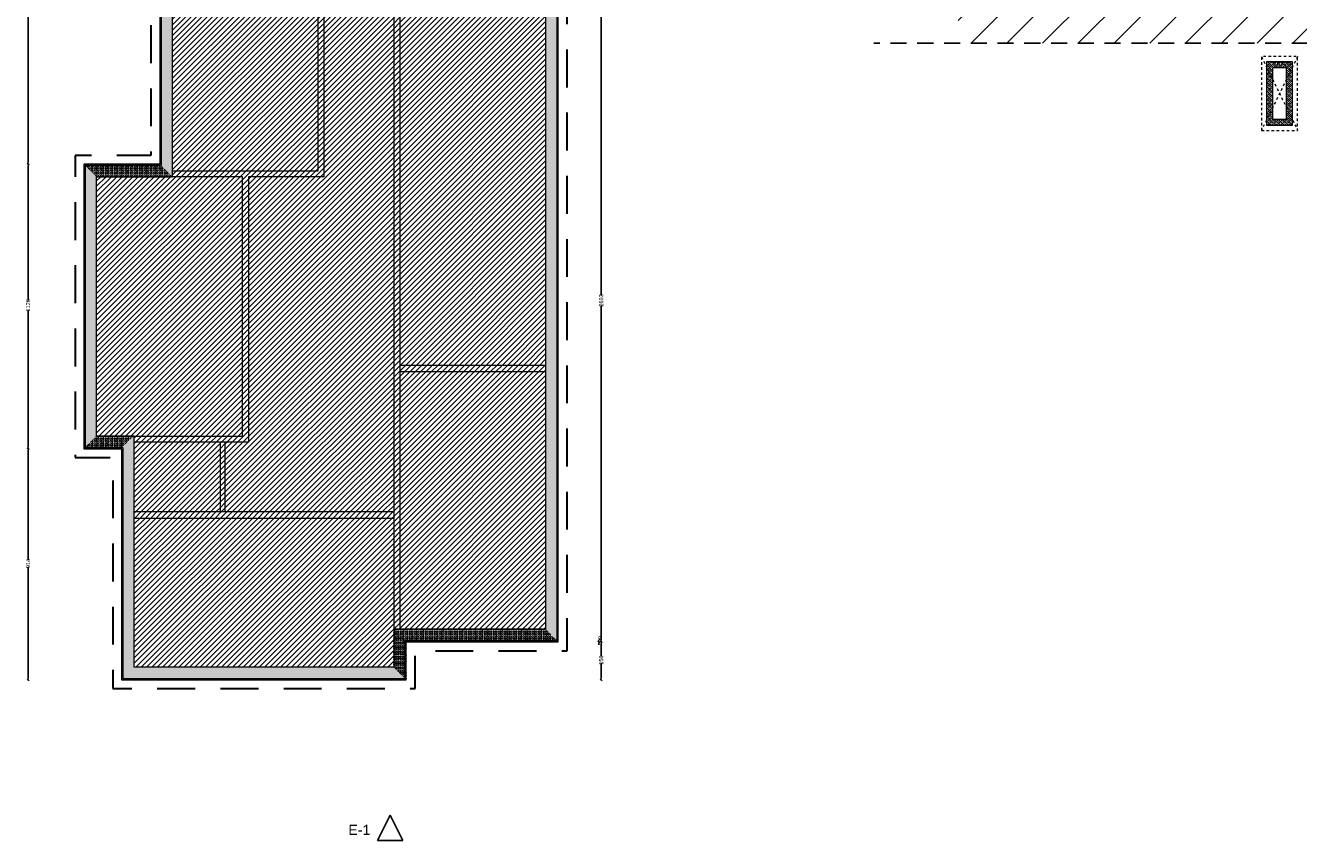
# Model space of a CAD drawing. Header units: millimetres. Extents: x -44596 to 32114, y 34976 to 82978.
# Tile 21 of 63: x 22694 to 27729, y 52291 to 55517. Entities that reach past the tile are written whole.
import ezdxf

# ---------------------------------------------------------------- set-up
doc = ezdxf.new("R2010")
doc.units = ezdxf.units.MM
doc.header["$MEASUREMENT"] = 0
for name, pattern in [('Dashed-002', [20, 10, -10]), ('Long Dashed', [105.83333, 63.499999, -42.333331]), ('Przerywana długa', [250, 150, -100]), ('Wipeout_Contour', [100, 0, -100])]:
    doc.linetypes.add(name, pattern=pattern)
for name, color, linetype in [('410-Fundamenty', 7, 'Continuous'), ('499-Wymiary i opisy', 7, 'Continuous'), ('850-Znaczniki robocze', 7, 'Continuous'), ('__PROJEKTOWANE', 7, 'Continuous'), ('__PROJEKTOWANE_WYPOSAŻENIE', 7, 'Continuous'), ('MF_OPISY', 7, 'Continuous'), ('MF_SCIANY_KONSTR', 7, 'Continuous')]:
    doc.layers.add(name, color=color, linetype=linetype)
doc.styles.add('GENERATED_STYLE_2', font='txt')
doc.styles.add('GENERATED_STYLE_4', font='txt')
doc.dimstyles.new('GENERATED_STYLE__2', dxfattribs={"dimtxt": 16, "dimasz": 6.08, "dimexe": 0.18, "dimexo": 0.0625, "dimgap": 0.09, "dimtad": 1, "dimdec": 0, "dimzin": 0, "dimdsep": 46, "dimtxsty": 'GENERATED_STYLE_4', "dimblk": 'ARROWHEAD_2', "dimblk1": 'ARROWHEAD_2', "dimblk2": 'ARROWHEAD_2', "dimcen": 0.09, "dimse1": 1, "dimse2": 1, "dimclrd": 7, "dimclre": 7, "dimclrt": 7, "dimadec": 0, "dimazin": 0, "dimtfac": 1, "dimtdec": 4, "dimtmove": 0, "dimatfit": 3, "dimfxl": 1, "dimtolj": 1, "dimtzin": 0, "dimarcsym": 0})
pattern_1 = [(45, (5608535.791, 4486378.817), (-10.606601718, 10.606601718), [])]
pattern_2 = [(90, (5608535.7913, 4486378.8167), (-3.4641016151, 0), [2, -4]), (90, (5608534.0592, 4486381.8167), (-3.4641016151, 0), [2, -4]), (150, (5608535.7913, 4486380.8167), (1.7320508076, 3), [2, -4]), (150, (5608532.3272, 4486380.8167), (1.7320508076, 3), [2, -4]), (210, (5608535.7913, 4486378.8167), (-1.7320508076, 3), [2, -4]), (210, (5608532.3272, 4486378.8167), (-1.7320508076, 3), [2, -4])]
pattern_3 = [(45, (5608535.791, 4486378.817), (-7.071067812, 7.071067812), [7.5, -2.5]), (45, (5608535.791, 4486385.888), (-7.071067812, 7.071067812), [7.5, -2.5])]
pattern_4 = [(315, (5608449.154, 4486281.27), (8.485281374, 8.485281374), []), (315, (5608453.397, 4486285.512), (8.485281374, 8.485281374), [9, -3])]

# ---------------------------------------------------------------- blocks, each defined once
blk = doc.blocks.new('ARROWHEAD_2')
at = {"color": 0, "linetype": 'Continuous', "lineweight": 0}
for p, q in [((0, 0), (-1, 0)), ((-0.38, -0.66), (0.38, 0.66))]:
    blk.add_line(p, q, dxfattribs=at)
blk = doc.blocks.new('*D147')
at = {"layer": '499-Wymiary i opisy', "color": 7, "linetype": 'Continuous', "lineweight": -2}
for p, q in [((24971, 53071.4), (24971, 53019.4)), ((24971, 52933.6), (24971, 52991.5))]:
    blk.add_line(p, q, dxfattribs=at)
at = {"layer": 'Defpoints', "color": 0}
for p in [(24200.2, 53077.5), (24971, 53077.5), (24200.2, 52927.5)]:
    blk.add_point(p, dxfattribs=at)
at = {"layer": '499-Wymiary i opisy', "color": 7, "lineweight": -2, "xscale": 6.080000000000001, "yscale": 6.080000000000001, "zscale": 6.080000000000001}
for p, rotation in [((24971, 53077.5), 90), ((24971, 52927.5), 270)]:
    blk.add_blockref('ARROWHEAD_2', p, dxfattribs=dict(at, rotation=rotation))
at = {"layer": '499-Wymiary i opisy', "color": 7, "lineweight": 13, "insert": (24971, 53005.4), "char_height": 16, "attachment_point": 5, "rotation": 90, "style": 'GENERATED_STYLE_4'}
blk.add_mtext('\\A1;150', dxfattribs=at)
blk = doc.blocks.new('*D148')
at = {"layer": '499-Wymiary i opisy', "color": 7, "linetype": 'Continuous', "lineweight": -2}
for p, q in [((24962.2, 53083.6), (24966.6, 53089.7)), ((24962.2, 53077.5), (24962.2, 53077.5)), ((24962.2, 53071.4), (24962.2, 53065.3))]:
    blk.add_line(p, q, dxfattribs=at)
at = {"layer": 'Defpoints', "color": 0}
for p in [(24200.2, 53077.5), (24801.2, 53077.5), (24962.2, 53077.5)]:
    blk.add_point(p, dxfattribs=at)
at = {"layer": '499-Wymiary i opisy', "color": 7, "lineweight": -2, "xscale": 6.080000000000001, "yscale": 6.080000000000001, "zscale": 6.080000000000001}
for rotation in [270, 90]:
    blk.add_blockref('ARROWHEAD_2', (24962.2, 53077.5), dxfattribs=dict(at, rotation=rotation))
at = {"layer": '499-Wymiary i opisy', "color": 7, "lineweight": 13, "insert": (24966.6, 53094), "char_height": 16, "attachment_point": 5, "rotation": 90, "style": 'GENERATED_STYLE_4'}
blk.add_mtext('\\A1;0', dxfattribs=at)
blk = doc.blocks.new('*D149')
at = {"layer": '499-Wymiary i opisy', "color": 7, "linetype": 'Continuous', "lineweight": -2}
for p, q in [((24971, 55764.4), (24971, 54448.2)), ((24971, 53083.6), (24971, 54408.7))]:
    blk.add_line(p, q, dxfattribs=at)
at = {"layer": 'Defpoints', "color": 0}
for p in [(24801.2, 55770.5), (24971, 55770.5), (24801.2, 53077.5)]:
    blk.add_point(p, dxfattribs=at)
at = {"layer": '499-Wymiary i opisy', "color": 7, "lineweight": -2, "xscale": 6.080000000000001, "yscale": 6.080000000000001, "zscale": 6.080000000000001}
for p, rotation in [((24971, 55770.5), 90), ((24971, 53077.5), 270)]:
    blk.add_blockref('ARROWHEAD_2', p, dxfattribs=dict(at, rotation=rotation))
at = {"layer": '499-Wymiary i opisy', "color": 7, "lineweight": 13, "insert": (24971, 54428.4), "char_height": 16, "attachment_point": 5, "rotation": 90, "style": 'GENERATED_STYLE_4'}
blk.add_mtext('\\A1;2693', dxfattribs=at)
blk = doc.blocks.new('*D153')
at = {"layer": '499-Wymiary i opisy', "color": 7, "linetype": 'Continuous', "lineweight": -2}
for p, q in [((22704.4, 53835.4), (22704.4, 53402)), ((22704.4, 52933.6), (22704.4, 53372.9))]:
    blk.add_line(p, q, dxfattribs=at)
at = {"layer": 'Defpoints', "color": 0}
for p in [(22704.4, 53841.5), (22925.2, 53841.5), (23074.2, 52927.5)]:
    blk.add_point(p, dxfattribs=at)
at = {"layer": '499-Wymiary i opisy', "color": 7, "lineweight": -2, "xscale": 6.080000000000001, "yscale": 6.080000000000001, "zscale": 6.080000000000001}
for p, rotation in [((22704.4, 53841.5), 90), ((22704.4, 52927.5), 270)]:
    blk.add_blockref('ARROWHEAD_2', p, dxfattribs=dict(at, rotation=rotation))
at = {"layer": '499-Wymiary i opisy', "color": 7, "lineweight": 13, "insert": (22704.4, 53387.4), "char_height": 16, "attachment_point": 5, "rotation": 90, "style": 'GENERATED_STYLE_4'}
blk.add_mtext('\\A1;914', dxfattribs=at)
blk = doc.blocks.new('*D154')
at = {"layer": '499-Wymiary i opisy', "color": 7, "linetype": 'Continuous', "lineweight": -2}
for p, q in [((22704.4, 54961.4), (22704.4, 54428)), ((22704.4, 53847.6), (22704.4, 54389.9))]:
    blk.add_line(p, q, dxfattribs=at)
at = {"layer": 'Defpoints', "color": 0}
for p in [(22704.4, 54967.5), (22925.2, 54967.5), (22925.2, 53841.5)]:
    blk.add_point(p, dxfattribs=at)
at = {"layer": '499-Wymiary i opisy', "color": 7, "lineweight": -2, "xscale": 6.080000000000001, "yscale": 6.080000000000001, "zscale": 6.080000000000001}
for p, rotation in [((22704.4, 54967.5), 90), ((22704.4, 53841.5), 270)]:
    blk.add_blockref('ARROWHEAD_2', p, dxfattribs=dict(at, rotation=rotation))
at = {"layer": '499-Wymiary i opisy', "color": 7, "lineweight": 13, "insert": (22704.4, 54408.9), "char_height": 16, "attachment_point": 5, "rotation": 90, "style": 'GENERATED_STYLE_4'}
blk.add_mtext('\\A1;1126', dxfattribs=at)
blk = doc.blocks.new('*D155')
at = {"layer": '499-Wymiary i opisy', "color": 7, "linetype": 'Continuous', "lineweight": -2}
for p, q in [((22704.4, 56251.4), (22704.4, 55636)), ((22704.4, 54973.6), (22704.4, 55597.9))]:
    blk.add_line(p, q, dxfattribs=at)
at = {"layer": 'Defpoints', "color": 0}
for p in [(22704.4, 56257.5), (23225.2, 56257.5), (22925.2, 54967.5)]:
    blk.add_point(p, dxfattribs=at)
at = {"layer": '499-Wymiary i opisy', "color": 7, "lineweight": -2, "xscale": 6.080000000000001, "yscale": 6.080000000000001, "zscale": 6.080000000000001}
for p, rotation in [((22704.4, 56257.5), 90), ((22704.4, 54967.5), 270)]:
    blk.add_blockref('ARROWHEAD_2', p, dxfattribs=dict(at, rotation=rotation))
at = {"layer": '499-Wymiary i opisy', "color": 7, "lineweight": 13, "insert": (22704.4, 55616.9), "char_height": 16, "attachment_point": 5, "rotation": 90, "style": 'GENERATED_STYLE_4'}
blk.add_mtext('\\A1;1290', dxfattribs=at)

msp = doc.modelspace()

# ---------------------------------------------------------------- hatches: boundary and pattern name
at = {"layer": '410-Fundamenty', "linetype": 'Continuous', "lineweight": 0}
h = msp.add_hatch(dxfattribs=at)
h.set_pattern_fill('beton', color=251, style=0, pattern_type=2)
h.set_pattern_definition(pattern_3)
h.paths.add_polyline_path([(23250.2, 56277.5), (23250.2, 54942.5), (23275.2, 54917.5), (23275.2, 56297.5)])
h = msp.add_hatch(dxfattribs=at)
h.set_pattern_fill('Styropian', color=251, style=0, pattern_type=2)
h.set_pattern_definition(pattern_2)
h.paths.add_polyline_path([(23225.2, 56257.5), (23225.2, 54967.5), (23230.2, 54962.5), (23230.2, 56261.5)])
h = msp.add_hatch(dxfattribs=at)
h.set_pattern_fill('beton', color=251, style=0, pattern_type=2)
h.set_pattern_definition(pattern_3)
h.paths.add_polyline_path([(23230.2, 56261.5), (23230.2, 54962.5), (23245.2, 54947.5), (23245.2, 56273.5)])
h = msp.add_hatch(dxfattribs=at)
h.set_pattern_fill('beton', color=251, style=0, pattern_type=2)
h.set_pattern_definition(pattern_3)
h.paths.add_polyline_path([(23245.2, 56273.5), (23245.2, 54947.5), (23250.2, 54942.5), (23250.2, 56277.5)])
h = msp.add_hatch(dxfattribs=at)
h.set_pattern_fill('beton', color=251, style=0, pattern_type=2)
h.set_pattern_definition(pattern_3)
h.paths.add_polyline_path([(24776.2, 53102.5), (24776.2, 55795.5), (24751.2, 55820.5), (24751.2, 53127.5)])
h = msp.add_hatch(dxfattribs=at)
h.set_pattern_fill('beton', color=251, style=0, pattern_type=2)
h.set_pattern_definition(pattern_3)
h.paths.add_polyline_path([(24781.2, 53097.5), (24781.2, 55790.5), (24776.2, 55795.5), (24776.2, 53102.5)])
h = msp.add_hatch(dxfattribs=at)
h.set_pattern_fill('beton', color=251, style=0, pattern_type=2)
h.set_pattern_definition(pattern_3)
h.paths.add_polyline_path([(24796.2, 53082.5), (24796.2, 55775.5), (24781.2, 55790.5), (24781.2, 53097.5)])
h = msp.add_hatch(dxfattribs=at)
h.set_pattern_fill('Styropian', color=251, style=0, pattern_type=2)
h.set_pattern_definition(pattern_2)
h.paths.add_polyline_path([(24801.2, 53077.5), (24801.2, 55770.5), (24796.2, 55775.5), (24796.2, 53082.5)])
h = msp.add_hatch(dxfattribs=at)
h.set_pattern_fill('Styropian', color=251, style=0, pattern_type=2)
h.set_pattern_definition(pattern_2)
h.paths.add_polyline_path([(22925.2, 54967.5), (22925.2, 53841.5), (22930.2, 53846.5), (22930.2, 54962.5)])
h = msp.add_hatch(dxfattribs=at)
h.set_pattern_fill('Styropian', color=251, style=0, pattern_type=2)
h.set_pattern_definition(pattern_2)
h.paths.add_polyline_path([(23225.2, 54967.5), (22925.2, 54967.5), (22930.2, 54962.5), (23230.2, 54962.5)])
h = msp.add_hatch(dxfattribs=at)
h.set_pattern_fill('beton', color=251, style=0, pattern_type=2)
h.set_pattern_definition(pattern_3)
h.paths.add_polyline_path([(22930.2, 54962.5), (22930.2, 53846.5), (22945.2, 53861.5), (22945.2, 54947.5)])
h = msp.add_hatch(dxfattribs=at)
h.set_pattern_fill('beton', color=251, style=0, pattern_type=2)
h.set_pattern_definition(pattern_3)
h.paths.add_polyline_path([(23230.2, 54962.5), (22930.2, 54962.5), (22945.2, 54947.5), (23245.2, 54947.5)])
h = msp.add_hatch(dxfattribs=at)
h.set_pattern_fill('beton', color=251, style=0, pattern_type=2)
h.set_pattern_definition(pattern_3)
h.paths.add_polyline_path([(22945.2, 54947.5), (22945.2, 53861.5), (22950.2, 53866.5), (22950.2, 54942.5)])
h = msp.add_hatch(dxfattribs=at)
h.set_pattern_fill('beton', color=251, style=0, pattern_type=2)
h.set_pattern_definition(pattern_3)
h.paths.add_polyline_path([(23245.2, 54947.5), (22945.2, 54947.5), (22950.2, 54942.5), (23250.2, 54942.5)])
h = msp.add_hatch(dxfattribs=at)
h.set_pattern_fill('beton', color=251, style=0, pattern_type=2)
h.set_pattern_definition(pattern_3)
h.paths.add_polyline_path([(22950.2, 54942.5), (22950.2, 53866.5), (22975.2, 53891.5), (22975.2, 54917.5)])
h = msp.add_hatch(dxfattribs=at)
h.set_pattern_fill('beton', color=251, style=0, pattern_type=2)
h.set_pattern_definition(pattern_3)
h.paths.add_polyline_path([(23250.2, 54942.5), (22950.2, 54942.5), (22975.2, 54917.5), (23275.2, 54917.5)])
h = msp.add_hatch(dxfattribs=at)
h.set_pattern_fill('beton', color=251, style=0, pattern_type=2)
h.set_pattern_definition(pattern_3)
h.paths.add_polyline_path([(22950.2, 53866.5), (23099.2, 53866.5), (23124.2, 53891.5), (22975.2, 53891.5)])
h = msp.add_hatch(dxfattribs=at)
h.set_pattern_fill('beton', color=251, style=0, pattern_type=2)
h.set_pattern_definition(pattern_3)
h.paths.add_polyline_path([(23099.2, 53866.5), (23099.2, 52952.5), (23124.2, 52977.5), (23124.2, 53891.5)])
h = msp.add_hatch(dxfattribs=at)
h.set_pattern_fill('Styropian', color=251, style=0, pattern_type=2)
h.set_pattern_definition(pattern_2)
h.paths.add_polyline_path([(22925.2, 53841.5), (23074.2, 53841.5), (23079.2, 53846.5), (22930.2, 53846.5)])
h = msp.add_hatch(dxfattribs=at)
h.set_pattern_fill('beton', color=251, style=0, pattern_type=2)
h.set_pattern_definition(pattern_3)
h.paths.add_polyline_path([(22930.2, 53846.5), (23079.2, 53846.5), (23094.2, 53861.5), (22945.2, 53861.5)])
h = msp.add_hatch(dxfattribs=at)
h.set_pattern_fill('beton', color=251, style=0, pattern_type=2)
h.set_pattern_definition(pattern_3)
h.paths.add_polyline_path([(22945.2, 53861.5), (23094.2, 53861.5), (23099.2, 53866.5), (22950.2, 53866.5)])
h = msp.add_hatch(dxfattribs=at)
h.set_pattern_fill('Styropian', color=251, style=0, pattern_type=2)
h.set_pattern_definition(pattern_2)
h.paths.add_polyline_path([(23074.2, 53841.5), (23074.2, 52927.5), (23079.2, 52932.5), (23079.2, 53846.5)])
h = msp.add_hatch(dxfattribs=at)
h.set_pattern_fill('beton', color=251, style=0, pattern_type=2)
h.set_pattern_definition(pattern_3)
h.paths.add_polyline_path([(23079.2, 53846.5), (23079.2, 52932.5), (23094.2, 52947.5), (23094.2, 53861.5)])
h = msp.add_hatch(dxfattribs=at)
h.set_pattern_fill('beton', color=251, style=0, pattern_type=2)
h.set_pattern_definition(pattern_3)
h.paths.add_polyline_path([(23094.2, 53861.5), (23094.2, 52947.5), (23099.2, 52952.5), (23099.2, 53866.5)])
h = msp.add_hatch(dxfattribs=at)
h.set_pattern_fill('beton', color=251, style=0, pattern_type=2)
h.set_pattern_definition(pattern_3)
h.paths.add_polyline_path([(24175.2, 52952.5), (24175.2, 53102.5), (24150.2, 53127.5), (24150.2, 52977.5)])
h = msp.add_hatch(dxfattribs=at)
h.set_pattern_fill('beton', color=251, style=0, pattern_type=2)
h.set_pattern_definition(pattern_3)
h.paths.add_polyline_path([(24175.2, 53102.5), (24776.2, 53102.5), (24751.2, 53127.5), (24150.2, 53127.5)])
h = msp.add_hatch(dxfattribs=at)
h.set_pattern_fill('beton', color=251, style=0, pattern_type=2)
h.set_pattern_definition(pattern_3)
h.paths.add_polyline_path([(24180.2, 52947.5), (24180.2, 53097.5), (24175.2, 53102.5), (24175.2, 52952.5)])
h = msp.add_hatch(dxfattribs=at)
h.set_pattern_fill('beton', color=251, style=0, pattern_type=2)
h.set_pattern_definition(pattern_3)
h.paths.add_polyline_path([(24180.2, 53097.5), (24781.2, 53097.5), (24776.2, 53102.5), (24175.2, 53102.5)])
h = msp.add_hatch(dxfattribs=at)
h.set_pattern_fill('beton', color=251, style=0, pattern_type=2)
h.set_pattern_definition(pattern_3)
h.paths.add_polyline_path([(24195.2, 52932.5), (24195.2, 53082.5), (24180.2, 53097.5), (24180.2, 52947.5)])
h = msp.add_hatch(dxfattribs=at)
h.set_pattern_fill('beton', color=251, style=0, pattern_type=2)
h.set_pattern_definition(pattern_3)
h.paths.add_polyline_path([(24195.2, 53082.5), (24796.2, 53082.5), (24781.2, 53097.5), (24180.2, 53097.5)])
h = msp.add_hatch(dxfattribs=at)
h.set_pattern_fill('Styropian', color=251, style=0, pattern_type=2)
h.set_pattern_definition(pattern_2)
h.paths.add_polyline_path([(24200.2, 52927.5), (24200.2, 53077.5), (24195.2, 53082.5), (24195.2, 52932.5)])
h = msp.add_hatch(dxfattribs=at)
h.set_pattern_fill('Styropian', color=251, style=0, pattern_type=2)
h.set_pattern_definition(pattern_2)
h.paths.add_polyline_path([(24200.2, 53077.5), (24801.2, 53077.5), (24796.2, 53082.5), (24195.2, 53082.5)])
h = msp.add_hatch(dxfattribs=at)
h.set_pattern_fill('beton', color=251, style=0, pattern_type=2)
h.set_pattern_definition(pattern_3)
h.paths.add_polyline_path([(23099.2, 52952.5), (24175.2, 52952.5), (24150.2, 52977.5), (23124.2, 52977.5)])
h = msp.add_hatch(dxfattribs=at)
h.set_pattern_fill('Styropian', color=251, style=0, pattern_type=2)
h.set_pattern_definition(pattern_2)
h.paths.add_polyline_path([(23074.2, 52927.5), (24200.2, 52927.5), (24195.2, 52932.5), (23079.2, 52932.5)])
h = msp.add_hatch(dxfattribs=at)
h.set_pattern_fill('beton', color=251, style=0, pattern_type=2)
h.set_pattern_definition(pattern_3)
h.paths.add_polyline_path([(23079.2, 52932.5), (24195.2, 52932.5), (24180.2, 52947.5), (23094.2, 52947.5)])
h = msp.add_hatch(dxfattribs=at)
h.set_pattern_fill('beton', color=251, style=0, pattern_type=2)
h.set_pattern_definition(pattern_3)
h.paths.add_polyline_path([(23094.2, 52947.5), (24180.2, 52947.5), (24175.2, 52952.5), (23099.2, 52952.5)])
at = {"layer": '__PROJEKTOWANE', "linetype": 'Continuous', "lineweight": 13}
h = msp.add_hatch(dxfattribs=at)
h.set_pattern_fill('Bloczki_ceramiczne_kopia_43', color=251, style=0, pattern_type=2)
h.set_pattern_definition([(45, (5608535.79, 4486378.82), (-70.7106781, 70.7106781), [])])
h.paths.add_polyline_path([(29650.2, 54617.5), (29950.2, 54617.5), (29950.2, 55810.5), (29669.2, 55810.5), (29669.2, 56706.5), (30029.3, 56706.5), (30027.4, 56167.5), (30307.2, 56167.5), (30307.2, 54260.5), (30007.2, 54260.5), (30007.2, 53759.5), (28068.2, 53759.5), (28068.2, 54560.5), (27769.2, 54560.5), (27768.2, 55446.7), (26382.4, 55446.6), (26382.4, 55792.5), (28125.2, 55792.5), (28125.2, 54917.5), (28425.2, 54917.5), (28425.2, 54116.5), (29650.2, 54116.5)])
at = {"layer": '__PROJEKTOWANE', "linetype": 'Continuous', "lineweight": 0}
h = msp.add_hatch(dxfattribs=at)
h.set_pattern_fill('beton_zbrojony', color=251, style=0, pattern_type=2)
h.set_pattern_definition(pattern_4)
h.paths.add_polyline_path([(27626.5, 55349.1), (27681.6, 55349.1), (27705.6, 55373.1), (27602.5, 55373.1)])
at = {"layer": '__PROJEKTOWANE', "linetype": 'Continuous', "lineweight": 13}
h = msp.add_hatch(dxfattribs=at)
h.set_pattern_fill('beton_zbrojony', color=251, style=0, pattern_type=2)
h.set_pattern_definition(pattern_4)
h.paths.add_polyline_path([(27602.5, 55373.1), (27602.5, 55121.5), (27626.5, 55145.5), (27626.5, 55349.1)])
at = {"layer": '__PROJEKTOWANE', "linetype": 'Continuous', "lineweight": 0}
h = msp.add_hatch(dxfattribs=at)
h.set_pattern_fill('beton_zbrojony', color=251, style=0, pattern_type=2)
h.set_pattern_definition(pattern_4)
h.paths.add_polyline_path([(27681.6, 55349.1), (27681.6, 55145.5), (27705.6, 55121.5), (27705.6, 55373.1)])
at = {"layer": '__PROJEKTOWANE', "linetype": 'Continuous', "lineweight": 13}
h = msp.add_hatch(dxfattribs=at)
h.set_pattern_fill('beton_zbrojony', color=251, style=0, pattern_type=2)
h.set_pattern_definition(pattern_4)
h.paths.add_polyline_path([(27602.5, 55121.5), (27705.6, 55121.5), (27681.6, 55145.5), (27626.5, 55145.5)])
at = {"layer": 'MF_SCIANY_KONSTR', "linetype": 'Continuous', "lineweight": 13}
h = msp.add_hatch(dxfattribs=at)
h.set_pattern_fill('ceg3a_zwyk3a', color=251, style=0, pattern_type=2)
h.set_pattern_definition(pattern_1)
h.paths.add_polyline_path([(23851.2, 55586.5), (23275.3, 55586.4), (23275.2, 55926.9), (23275.2, 55586.5), (23275.2, 54941.5), (23851.2, 54941.5)])
h = msp.add_hatch(dxfattribs=at)
h.set_pattern_fill('ceg3a_zwyk3a', color=251, style=0, pattern_type=2)
h.set_pattern_definition(pattern_1)
h.paths.add_polyline_path([(23124.2, 53867.5), (23576.2, 53867.5), (23576.2, 54917.5), (23875.2, 54917.5), (23875.2, 55586.5), (23851.2, 55586.5), (23851.2, 54941.5), (23275.2, 54941.5), (23275.2, 54917.5), (23552.2, 54917.5), (23552.2, 53891.5), (23124.2, 53891.5)])
h = msp.add_hatch(dxfattribs=at)
h.set_pattern_fill('ceg3a_zwyk3a', color=251, style=0, pattern_type=2)
h.set_pattern_definition(pattern_1)
h.paths.add_polyline_path([(24150.2, 53591.5), (24150.2, 55586.5), (24150.2, 55586.5), (23875.2, 55586.5), (23875.2, 54917.5), (23576.2, 54917.5), (23576.2, 53867.5), (23484.2, 53867.5), (23484.2, 53591.5)])
h = msp.add_hatch(dxfattribs=at)
h.set_pattern_fill('ceg3a_zwyk3a', color=251, style=0, pattern_type=2)
h.set_pattern_definition(pattern_1)
h.paths.add_polyline_path([(24174.2, 53127.5), (24174.2, 55586.5), (24150.2, 55586.5), (24150.2, 53567.5), (24150.2, 53127.5)])
h = msp.add_hatch(dxfattribs=at)
h.set_pattern_fill('ceg3a_zwyk3a', color=251, style=0, pattern_type=2)
h.set_pattern_definition(pattern_1)
h.paths.add_polyline_path([(24174.2, 54171.5), (24751.2, 54171.5), (24751.2, 55586.5), (24174.2, 55586.5), (24174.2, 55586.5)])
h = msp.add_hatch(dxfattribs=at)
h.set_pattern_fill('ceg3a_zwyk3a', color=251, style=0, pattern_type=2)
h.set_pattern_definition(pattern_1)
h.paths.add_polyline_path([(22975.2, 54917.5), (22975.2, 53891.5), (23124.2, 53891.5), (23552.2, 53891.5), (23552.2, 54917.5), (23275.2, 54917.5)])
h = msp.add_hatch(dxfattribs=at)
h.set_pattern_fill('ceg3a_zwyk3a', color=251, style=0, pattern_type=2)
h.set_pattern_definition(pattern_1)
h.paths.add_polyline_path([(24174.2, 54147.5), (24751.2, 54147.5), (24751.2, 54171.5), (24174.2, 54171.5)])
h = msp.add_hatch(dxfattribs=at)
h.set_pattern_fill('ceg3a_zwyk3a', color=251, style=0, pattern_type=2)
h.set_pattern_definition(pattern_1)
h.paths.add_polyline_path([(24751.2, 53127.5), (24751.2, 54147.5), (24174.2, 54147.5), (24174.2, 53127.5)])
h = msp.add_hatch(dxfattribs=at)
h.set_pattern_fill('ceg3a_zwyk3a', color=251, style=0, pattern_type=2)
h.set_pattern_definition(pattern_1)
h.paths.add_polyline_path([(23124.2, 53591.5), (23464.2, 53591.5), (23464.2, 53867.5), (23124.2, 53867.5)])
h = msp.add_hatch(dxfattribs=at)
h.set_pattern_fill('ceg3a_zwyk3a', color=251, style=0, pattern_type=2)
h.set_pattern_definition(pattern_1)
h.paths.add_polyline_path([(23464.2, 53867.5), (23464.2, 53591.5), (23484.2, 53591.5), (23484.2, 53867.5)])
h = msp.add_hatch(dxfattribs=at)
h.set_pattern_fill('ceg3a_zwyk3a', color=251, style=0, pattern_type=2)
h.set_pattern_definition(pattern_1)
h.paths.add_polyline_path([(23124.2, 53567.5), (24150.2, 53567.5), (24150.2, 53591.5), (23124.2, 53591.5)])
h = msp.add_hatch(dxfattribs=at)
h.set_pattern_fill('ceg3a_zwyk3a', color=251, style=0, pattern_type=2)
h.set_pattern_definition(pattern_1)
h.paths.add_polyline_path([(23124.2, 52977.5), (24150.2, 52977.5), (24150.2, 53127.5), (24150.2, 53567.5), (23124.2, 53567.5)])

# ---------------------------------------------------------------- linework, layer by layer
at = {"layer": '410-Fundamenty', "color": 251, "linetype": 'Continuous', "lineweight": 13}
for p, q in [((23230.2, 56261.5), (23230.2, 54962.5)), ((24796.2, 53082.5), (24796.2, 55775.5)), ((22930.2, 54962.5), (22930.2, 53846.5)), ((23230.2, 54962.5), (22930.2, 54962.5)), ((22930.2, 53846.5), (23079.2, 53846.5)), ((23079.2, 53846.5), (23079.2, 52932.5)), ((24195.2, 52932.5), (24195.2, 53082.5)), ((24195.2, 53082.5), (24796.2, 53082.5)), ((23079.2, 52932.5), (24195.2, 52932.5))]:
    msp.add_line(p, q, dxfattribs=at)
at = {"layer": '410-Fundamenty', "color": 251, "linetype": 'Continuous', "lineweight": 13, "flags": 128}
for points in [[(23275.2, 54917.5), (23275.2, 56297.5)], [(23225.2, 56257.5), (23225.2, 54967.5)], [(24751.2, 55820.5), (24751.2, 53127.5)], [(24801.2, 53077.5), (24801.2, 55770.5)], [(22925.2, 54967.5), (22925.2, 53841.5)], [(23225.2, 54967.5), (22925.2, 54967.5)], [(22975.2, 53891.5), (22975.2, 54917.5)], [(22975.2, 54917.5), (23275.2, 54917.5)], [(23124.2, 53891.5), (22975.2, 53891.5)], [(23124.2, 52977.5), (23124.2, 53891.5)], [(22925.2, 53841.5), (23074.2, 53841.5)], [(23074.2, 53841.5), (23074.2, 52927.5)], [(24150.2, 53127.5), (24150.2, 52977.5)], [(24751.2, 53127.5), (24150.2, 53127.5)], [(24200.2, 52927.5), (24200.2, 53077.5)], [(24200.2, 53077.5), (24801.2, 53077.5)], [(24150.2, 52977.5), (23124.2, 52977.5)], [(23074.2, 52927.5), (24200.2, 52927.5)]]:
    msp.add_lwpolyline(points, dxfattribs=at)
at = {"layer": '__PROJEKTOWANE', "color": 251, "linetype": 'Long Dashed', "lineweight": 25}
msp.add_line((27766.3, 55446.6), (26049.4, 55446.6), dxfattribs=at)
at = {"layer": '__PROJEKTOWANE', "color": 251, "linetype": 'Continuous', "lineweight": 13, "flags": 128}
for points in [[(27705.6, 55373.1), (27602.5, 55373.1)], [(27602.5, 55373.1), (27602.5, 55121.5)], [(27705.6, 55121.5), (27705.6, 55373.1)], [(27602.5, 55121.5), (27705.6, 55121.5)]]:
    msp.add_lwpolyline(points, dxfattribs=at)
for points in [[(27705.6, 55373.1), (27602.5, 55373.1), (27602.5, 55121.5), (27705.6, 55121.5)], [(27681.6, 55349.1), (27626.5, 55349.1), (27626.5, 55145.5), (27681.6, 55145.5)]]:
    msp.add_lwpolyline(points, close=True, dxfattribs=at)
at = {"layer": '__PROJEKTOWANE_WYPOSAŻENIE', "color": 251, "linetype": 'Dashed-002', "lineweight": 13}
for p, q in [((27582.5, 55393.1), (27725.6, 55101.5)), ((27725.6, 55393.1), (27582.5, 55101.5))]:
    msp.add_line(p, q, dxfattribs=at)
at = {"layer": '__PROJEKTOWANE_WYPOSAŻENIE', "color": 251, "linetype": 'Dashed-002', "lineweight": 13, "flags": 128}
msp.add_lwpolyline([(27582.5, 55101.5), (27725.6, 55101.5), (27725.6, 55393.1), (27582.5, 55393.1)], close=True, dxfattribs=at)
at = {"layer": 'MF_OPISY', "color": 251, "linetype": 'Przerywana długa', "lineweight": 30, "flags": 128}
msp.add_lwpolyline([(23190.2, 56267.5), (23190.2, 55002.5), (22890.2, 55002.5), (22890.2, 53806.5), (23039.2, 53806.5), (23039.2, 53652.5), (23039.2, 52892.5), (24235.2, 52892.5), (24235.2, 53042.5), (24836.2, 53042.5), (24836.2, 55735.5), (26302.2, 55735.5), (26302.2, 57351.5), (26362.2, 57351.5), (26362.2, 58435.5), (26662.2, 58435.5), (26662.2, 59631.5), (25762.2, 59631.5), (25762.2, 59781.5), (25016.2, 59781.5), (25016.2, 58730.5), (24716.2, 58730.5), (24716.2, 57080.5), (23550.2, 57080.5), (23550.2, 56267.5)], close=True, dxfattribs=at)
at = {"layer": 'MF_SCIANY_KONSTR', "color": 251, "linetype": 'Continuous', "lineweight": 13}
for p, q in [((23851.2, 54941.5), (23851.2, 56022.5)), ((23875.2, 54917.5), (23875.2, 56022.5)), ((24150.2, 55820.5), (24150.2, 53127.5)), ((24174.2, 55796.5), (24174.2, 53127.5)), ((23275.2, 54941.5), (23851.2, 54941.5)), ((23552.2, 54917.5), (23275.2, 54917.5)), ((23552.2, 53891.5), (23552.2, 54917.5)), ((23875.2, 54917.5), (23576.2, 54917.5)), ((23576.2, 54917.5), (23576.2, 53867.5)), ((24751.2, 54171.5), (24174.2, 54171.5)), ((24174.2, 54147.5), (24751.2, 54147.5)), ((23124.2, 53891.5), (23552.2, 53891.5)), ((23576.2, 53867.5), (23124.2, 53867.5)), ((23464.2, 53867.5), (23464.2, 53591.5)), ((23484.2, 53591.5), (23484.2, 53867.5)), ((24150.2, 53591.5), (23124.2, 53591.5)), ((23124.2, 53567.5), (24150.2, 53567.5))]:
    msp.add_line(p, q, dxfattribs=at)

# ---------------------------------------------------------------- texts
at = {"layer": '850-Znaczniki robocze', "color": 251, "lineweight": 25, "insert": (23970.9, 52313.5), "char_height": 40, "attachment_point": 7, "style": 'GENERATED_STYLE_2'}
msp.add_mtext('\\A1;{\\pql;\\fArial|b0|i0|c238|p38;E-1}', dxfattribs=at)

# ---------------------------------------------------------------- dimensions: what is measured, and where the dimension line sits
at = {"layer": '499-Wymiary i opisy', "color": 251, "linetype": 'Continuous', "lineweight": 13}
for base, p1, p2, picture, middle in [((22704.4, 56257.5), (22925.2, 54967.5), (23225.2, 56257.5), '*D155', (22704.4, 55616.9)), ((24971, 55770.5), (24801.2, 53077.5), (24801.2, 55770.5), '*D149', (24971, 54428.4)), ((22704.4, 54967.5), (22925.2, 53841.5), (22925.2, 54967.5), '*D154', (22704.4, 54408.9)), ((22704.4, 53841.5), (23074.2, 52927.5), (22925.2, 53841.5), '*D153', (22704.4, 53387.4)), ((24962.2239719, 53077.4937846), (24200.194249, 53077.4937846), (24801.194249, 53077.4937846), '*D148', (24966.5922803, 53094.022093)), ((24971, 53077.5), (24200.2, 52927.5), (24200.2, 53077.5), '*D147', (24971, 53005.4))]:
    dim = msp.add_linear_dim(base=base, p1=p1, p2=p2, angle=90, dimstyle='GENERATED_STYLE__2', dxfattribs=at)
    dim.commit()
    dim.dimension.update_dxf_attribs({"geometry": picture, "text_midpoint": middle, "dimtype": 160, "text_rotation": 90})

# ---------------------------------------------------------------- wipeouts: each hides what was drawn before it
at = {"color": 251, "linetype": 'Wipeout_Contour', "lineweight": 0, "ltscale": 172950.126266}
msp.add_wipeout([(24086.2, 52291.3), (24186.2, 52291.3), (24136.2, 52391.3)], dxfattribs=at).dxf.layer = '850-Znaczniki robocze'

# ---------------------------------------------------------------- next in the draw order: linework, layer by layer
at = {"layer": '850-Znaczniki robocze', "color": 251, "linetype": 'Continuous', "lineweight": 25}
for p, q in [((24136.2, 52391.3), (24086.2, 52291.3)), ((24186.2, 52291.3), (24136.2, 52391.3)), ((24086.2, 52291.3), (24186.2, 52291.3))]:
    msp.add_line(p, q, dxfattribs=at)

doc.saveas('drawing.dxf')
